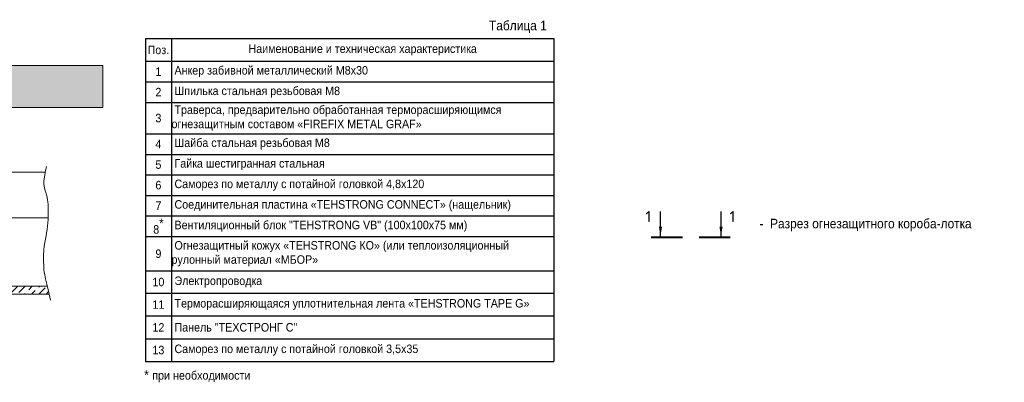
# Model space of a CAD drawing. Header units: millimetres. Extents: x 2030 to 88079, y 1212 to 81252.
# Tile 20 of 30: x 58955 to 84876, y 38955 to 48503. Entities that reach past the tile are written whole.
import ezdxf
from ezdxf.enums import TextEntityAlignment as Align

# ---------------------------------------------------------------- set-up
doc = ezdxf.new("R2010")
doc.units = ezdxf.units.MM
for name, color, linetype, lineweight in [('01_Техстронг Плита', 32, 'Continuous', 9), ('02_Техстронг Профиль', 7, 'Continuous', 9), ('designation', 150, 'Continuous', 18)]:
    doc.layers.add(name, color=color, linetype=linetype, lineweight=lineweight)
doc.layers.add('Строительные конструкции', color=7, linetype='Continuous', lineweight=9, true_color=0x000000)
doc.styles.add('Arial', font='arial.ttf', dxfattribs={"width": 0.9, "height": 250})
doc.styles.add('MPM', font='isocpeur.ttf')

# ---------------------------------------------------------------- blocks, each defined once
blk = doc.blocks.new('*U306')
at = {"layer": 'designation', "color": 18, "linetype": 'Continuous', "lineweight": 25, "ltscale": 4, "true_color": 0x000000}
for p, q in [((1.4, 48.9), (32.8, 48.9)), ((1.4, -28), (32.8, -28))]:
    blk.add_line(p, q, dxfattribs=at)
at = {"layer": 'designation', "color": 18, "linetype": 'Continuous', "lineweight": 25, "ltscale": 4, "true_color": 0x000000, "const_width": 2.8}
for points in [[(0, 60.9), (0, 20.9)], [(0, -40), (0, 0)]]:
    blk.add_lwpolyline(points, dxfattribs=at)
at = {"layer": 'designation', "color": 18, "linetype": 'Continuous', "lineweight": 25, "ltscale": 4, "true_color": 0x000000}
for points in [[(1.4, 48.9), (13.4, 50.9), (13.4, 46.9)], [(1.4, -28), (13.4, -26), (13.4, -30)]]:
    blk.add_solid(points, dxfattribs=at)
at = {"layer": 'designation', "color": 18, "true_color": 0x000000, "style": 'MPM'}
for tag, p in [('NUMBER1', (19.4, 60.7)), ('NUMBER2', (19.4, -46))]:
    blk.add_attdef(tag, p, '', height=14, dxfattribs=at)
blk = doc.blocks.new('*T339')
at = {"layer": '02_Техстронг Профиль', "color": 0, "linetype": 'ByBlock', "lineweight": -2, "transparency": 16777216}
for p, q in [((0, 0), (10755, 0)), ((0, 0), (0, -8502)), ((688, 0), (688, -8502)), ((10755, 0), (10755, -8502)), ((0, -599), (10755, -599)), ((0, -1140), (10755, -1140)), ((0, -1681), (10755, -1681)), ((0, -2508), (10755, -2508)), ((0, -3049), (10755, -3049)), ((0, -3590), (10755, -3590)), ((0, -4131), (10755, -4131)), ((0, -4671), (10755, -4671)), ((0, -5212), (10755, -5212)), ((0, -6117), (10755, -6117)), ((0, -6705), (10755, -6705)), ((0, -7304), (10755, -7304)), ((0, -7903), (10755, -7903)), ((0, -8502), (10755, -8502))]:
    blk.add_line(p, q, dxfattribs=at)
at = {"layer": '02_Техстронг Профиль', "color": 0, "transparency": 16777216, "style": 'Arial'}
for s, insert, char_height, width, attachment_point in [('Поз.', (344, -300), 224.3, 687.21, 5), ('Наименование и техническая характеристика', (5721, -300), 224.29, 10065.14, 5), ('1', (344, -870), 224, 687.21, 5), (' Анкер забивной металлический М8х30', (689, -870), 224.29, 10065.14, 4), ('2', (344, -1410), 224, 687.21, 5), ('{\\C256; Шпилька с}тальная резьбовая М8', (689, -1410), 224.29, 10065.14, 4), ('{\\C256; Траверса, предварительно обработанная терморасширяющимся огнезащитным составом «FIREFIX METAL GRAF»}', (689, -2094), 224.289, 10065.14, 4), ('3', (344, -2094), 224, 687.21, 5), ('4', (344, -2778), 224, 687.21, 5), (' {\\C256;Шайба с}тальная резьбовая М8', (689, -2778), 224.29, 10065.14, 4), ('5', (344, -3319), 224, 687.21, 5), ('{\\C256; Гайка шестигранная с}тальна{\\C256;я}', (689, -3319), 224.29, 10065.14, 4), ('6', (344, -3860), 224, 687.21, 5), (' Саморез по металлу с потайной головкой 4,8х120', (689, -3860), 224.29, 10065.14, 4), ('7', (344, -4401), 224, 687.21, 5), (' {\\C256;Соединительная пластина «TEHSTRONG CONNECT» (нащельник)}', (689, -4401), 224.29, 10065.14, 4), ('\\A1;8{\\H1.04632x;\\S*^ ;}', (344, -4942), 224.29, 687.21, 5), (' Вентиляционный блок "TEHSTRONG VB" (100х100х75 мм)', (689, -4942), 224.29, 10065.14, 4), (' {\\C256;Огнезащитный кожух «TEHSTRONG КО» (или теплоизоляционный рулонный материал «МБОР»}', (689, -5665), 224.29, 10065.14, 4), ('9', (344, -5665), 224, 687.21, 5), ('10', (344, -6411), 224.3, 687.21, 5), (' Электропроводка', (689, -6411), 224.29, 10065.14, 4), (' Терморасширяющаяся уплотнительная лента «TEHSTRONG TAPE G»', (689, -7004), 224.29, 10065.14, 4), ('11', (344, -7004), 224.3, 687.21, 5), ('12', (344, -7604), 224.3, 687.21, 5), (' Панель "ТЕХСТРОНГ С"', (689, -7604), 224.29, 10065.14, 4), ('13', (344, -8203), 224.3, 687.21, 5), (' Саморез по металлу с потайной головкой 3,5х35', (689, -8203), 224.29, 10065.14, 4)]:
    blk.add_mtext(s, dxfattribs=dict(at, insert=insert, char_height=char_height, width=width, attachment_point=attachment_point))

msp = doc.modelspace()

# ---------------------------------------------------------------- hatches: boundary and pattern name
at = {"layer": '01_Техстронг Плита', "ltscale": 4}
h = msp.add_hatch(dxfattribs=at)
h.set_pattern_fill('ANSI36', color=32, scale=42.429359, angle=-180, style=0)
h.set_pattern_definition([(225, (-76975.66, -46005.6), (-71.44247, -261.95573), [336.78304, -67.3566, 0, -67.3566])])
edge = h.paths.add_edge_path()
edge.add_line((47565.558, 41484.533), (42103.52, 41484.533))
edge.add_spline(control_points=[(42103.52, 41484.533), (42106.307, 41472.739), (42109.178, 41460.641), (42112.137, 41448.231)], knot_values=[4.13882252, 4.13882252, 4.13882252, 4.13882252, 4.143279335, 4.143279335, 4.143279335, 4.143279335], degree=3, periodic=0)
edge.add_spline(control_points=[(42112.137, 41448.231), (42124.341, 41397.039), (42138.026, 41340.523), (42153.378, 41278.014)], knot_values=[4.143279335, 4.143279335, 4.143279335, 4.143279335, 4.161663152, 4.161663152, 4.161663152, 4.161663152], degree=3, periodic=0)
edge.add_line((42153.378, 41278.014), (47565.558, 41278.014))
edge.add_line((47565.558, 41278.014), (47565.558, 41484.533))
edge = h.paths.add_edge_path()
edge.add_spline(control_points=[(59731.396, 41278.014), (59712.335, 41355.676), (59695.843, 41424.088), (59681.565, 41484.533)], knot_values=[4.138412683, 4.138412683, 4.138412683, 4.138412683, 4.161159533, 4.161159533, 4.161159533, 4.161159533], degree=3, periodic=0)
edge.add_line((59681.565, 41484.533), (51677.197, 41484.533))
edge.add_line((51677.197, 41484.533), (51677.197, 41278.014))
edge.add_line((51677.197, 41278.014), (59731.396, 41278.014))
at = {"layer": 'Строительные конструкции'}
h = msp.add_hatch(dxfattribs=at)
h.set_pattern_fill('AR-CONC', color=256, scale=4.774714)
h.set_pattern_definition([(50, (-1056394.8, 238104.64), (869.8798, -76.1046), [90.9583, -1000.5414]), (355, (-1056394.8, 238104.6), (-168.2773, 912.2419), [72.76665, -800.4359]), (100.451445, (-1056322.3, 238098.3), (701.6025, 836.1373), [77.3027, -850.3301]), (46.1842, (-1056394.8, 238347.2), (1294.325, -200.7401), [136.4375, -1500.8121]), (96.63556, (-1056286.9, 238330.5), (1133.537, 1181.3891), [115.954, -1275.4963]), (351.18415, (-1056394.8, 238347.2), (1133.537, 1181.3891), [109.1498, -1200.6484]), (21, (-1056273.5, 238286.56), (723.91543, -488.28712), [90.9583, -1000.5414]), (326, (-1056273.5, 238286.6), (295.08704, 879.44495), [72.76665, -800.43314]), (71.451445, (-1056213.2, 238245.9), (1019.0025, 391.15783), [77.3027, -850.3286]), (37.5, (-1056394.8, 238104.64), (14.7472, 403.72617), [0, -790.73092, 0, -812.56091, 0, -803.46508]), (7.5, (-1056394.8, 238104.64), (319.04481, 478.33364), [0, -463.281, 0, -772.53926, 0, -306.22631]), (327.5, (-1056665.24, 238104.64), (647.40638, -27.35312), [0, -303.19437, 0, -945.96644, 0, -1255.2247]), (317.5, (-1056786.5, 238104.64), (707.27455, 121.40424), [0, -394.15268, 0, -628.21874, 0, -891.39145])])
h.paths.add_polyline_path([(39281.919, 47304.634), (39281.919, 46195.111), (61147.276, 46190.373), (61147.276, 47299.895), (50185.507, 47299.895)])

# ---------------------------------------------------------------- linework, layer by layer
at = {"layer": '01_Техстронг Плита', "color": 32, "ltscale": 4}
for points in [[(51677.197, 44491.61), (59628.186, 44491.61)], [(51677.197, 43282.652), (59704.574, 43282.911)], [(59681.565, 41484.533), (51677.197, 41484.533)], [(59731.396, 41278.014), (51677.197, 41278.014)], [(51677.197, 41278.014), (59731.396, 41278.014)]]:
    msp.add_lwpolyline(points, dxfattribs=at)
msp.add_open_spline([(59659.273, 44637.091), (59553.439, 44174.959), (59634.308, 44023.955), (59726.987, 43632.546), (59689.837, 42861.488), (59551.901, 42444.314), (59597.424, 41813.133), (59769.964, 41122.329)], degree=3, knots=[0, 0, 0, 0, 1, 2, 3, 4, 4.175284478, 4.175284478, 4.175284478, 4.175284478], dxfattribs=at)
at = {"layer": 'Строительные конструкции'}
msp.add_lwpolyline([(50185.507, 47299.895), (39281.919, 47304.634), (39281.919, 46195.111), (61147.276, 46190.373), (61147.276, 47299.895)], close=True, dxfattribs=at)

# ---------------------------------------------------------------- block references
msp.add_blockref('*T339', (62262.564, 48006.072))
ref = msp.add_blockref('*U306', (76837.606, 42772.734), dxfattribs=dict(xscale=20.73444309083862, yscale=20.73444309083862, zscale=20.73444309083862, rotation=90))
ref.add_attrib('NUMBER1', '1', dxfattribs={"layer": 'designation', "color": 18, "true_color": 0x000000, "height": 290.282, "style": 'MPM'}).set_placement((75578.267, 43174.982), align=Align.RIGHT)
ref.add_attrib('NUMBER2', '1', dxfattribs={"layer": 'designation', "color": 18, "true_color": 0x000000, "height": 290.282, "style": 'MPM'}).set_placement((77790.528, 43174.982), align=Align.RIGHT)

# ---------------------------------------------------------------- texts
at = {"color": 2, "lineweight": 30, "ltscale": 30, "insert": (78429.35, 43259.829), "char_height": 250, "attachment_point": 1, "style": 'Arial'}
msp.add_mtext_dynamic_manual_height_columns('{\\C256;-  Разрез огнезащитного короба-лотка }', width=7885.45454, gutter_width=0.815, heights=[0], dxfattribs=at)
at = {"layer": '02_Техстронг Профиль', "char_height": 250, "attachment_point": 1, "style": 'Arial'}
for s, width, gutter_width, heights, insert in [('\\pxi-1.87817,l1.87817,t1.87817;Таблица 1', 2913.29526, 18.141, [858.298], (71308.898, 48474.401)), ('\\pxi-1.87817,l1.87817,t1.87817;\\P\\pi0,l0,tz;* {\\H0.90152x;при необходимости}', 11668.52199, 13.969, [2166.355], (62233.399, 39692.378))]:
    msp.add_mtext_dynamic_manual_height_columns(s, width=width, gutter_width=gutter_width, heights=heights, dxfattribs=dict(at, insert=insert))

doc.saveas('drawing.dxf')
